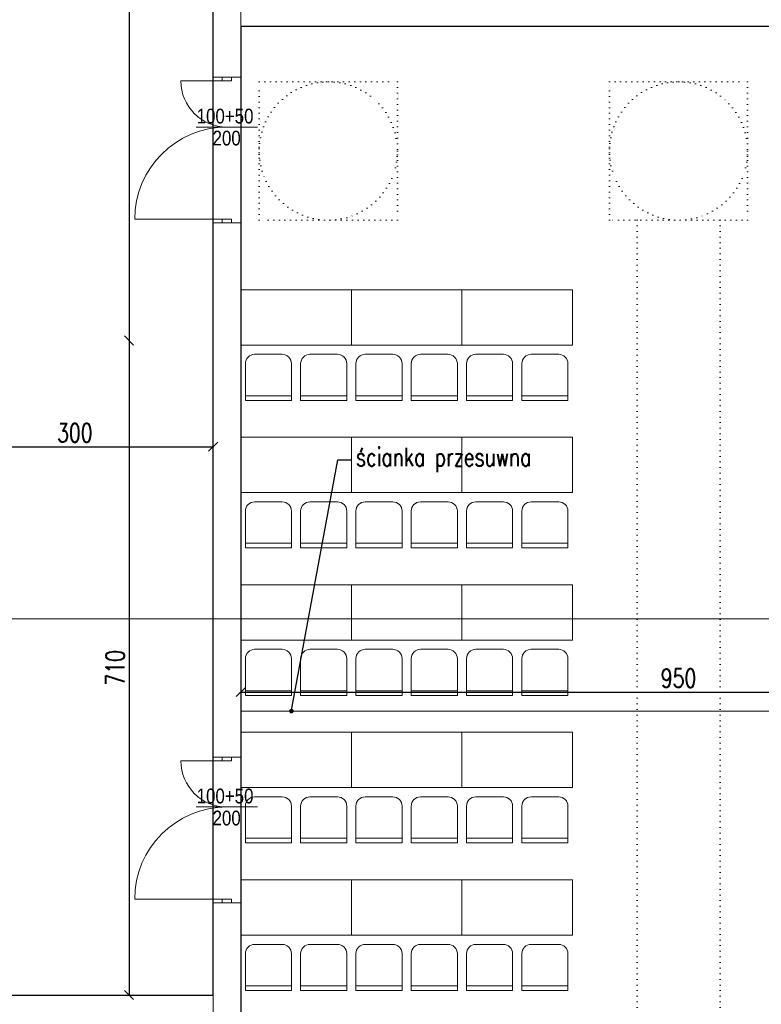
# Model space of a CAD drawing. Header units: metres. Extents: x 8472212 to 8494180, y 5728195 to 5779639.
# Tile 27 of 106: x 8477160 to 8477964, y 5734687 to 5735755. Entities that reach past the tile are written whole.
import ezdxf
from ezdxf import colors
from ezdxf.entities.mleader import LeaderData, LeaderLine
from ezdxf.enums import TextEntityAlignment as Align
from ezdxf.math import Vec2, Vec3

# ---------------------------------------------------------------- set-up
doc = ezdxf.new("R2010")
doc.units = ezdxf.units.M
doc.header["$MEASUREMENT"] = 0
doc.linetypes.add('ACAD_ISO07W100', pattern=[3, 0, -3])
doc.layers.get('0').update_dxf_attribs({"color": 250, "linetype": 'CONTINUOUS'})
doc.layers.get('Defpoints').update_dxf_attribs({"linetype": 'CONTINUOUS'})
doc.layers.add('!!powierzchnie', color=31, linetype='CONTINUOUS', plot=False)
for name, color, linetype, lineweight in [('!działowe', 253, 'CONTINUOUS', 13), ('!opisy', 255, 'CONTINUOUS', 9), ('!ściany konstrukcyjne', 7, 'CONTINUOUS', 18), ('000 RZUTY STOLARKA DRZWIOWA WEW', 151, 'CONTINUOUS', 9), ('opisy', 2, 'CONTINUOUS', 5)]:
    doc.layers.add(name, color=color, linetype=linetype, lineweight=lineweight)
doc.layers.add('!montaz', color=253, linetype='CONTINUOUS', lineweight=9, transparency=0.5)
doc.styles.add('opis mały', font='ARIALN.TTF', dxfattribs={"height": 16})
doc.styles.get("Standard").update_dxf_attribs({"font": 'Simplex.SHX', "width": 0.75})
doc.linetypes.add('ZYGZAK', pattern='A,0.0001,-0.2,[131,ltypeshp.shx,S=0.2,R=0,X=-0.2,Y=0],-0.4,[131,ltypeshp.shx,S=0.2,R=180,X=0.2,Y=0],-0.2', length=0.8001)
doc.dimstyles.new('ISO-25', dxfattribs={"dimtxt": 20, "dimasz": 10, "dimexe": 1.25, "dimexo": 0.625, "dimgap": 5, "dimtad": 1, "dimdec": 0, "dimtxsty": 'Standard', "dimblk": 'OBLIQUE', "dimcen": 2.5, "dimse1": 1, "dimse2": 1, "dimadec": 0, "dimazin": 0, "dimtfac": 1, "dimtdec": 0, "dimtmove": 0, "dimatfit": 3, "dimfxl": 1, "dimarcsym": 0})

# ---------------------------------------------------------------- blocks, each defined once
blk = doc.blocks.new('_Oblique')
at = {"color": 0, "linetype": 'ByBlock', "lineweight": -2}
blk.add_line((-0.5, -0.5), (0.5, 0.5), dxfattribs=at)
blk = doc.blocks.new('*D513')
at = {"layer": '!opisy', "color": 0, "linetype": 'Continuous', "lineweight": -2, "transparency": 16777216}
blk.add_line((8477278.3, 5736406.8), (8477278.3, 5735406.8), dxfattribs=at)
at = {"layer": 'Defpoints', "color": 0, "linetype": 'Continuous', "transparency": 16777216}
for p in [(8477369.5, 5736406.8), (8477069.5, 5735406.8), (8477278.3, 5735406.8)]:
    blk.add_point(p, dxfattribs=at)
at = {"layer": '!opisy', "color": 0, "linetype": 'Continuous', "lineweight": -2, "transparency": 16777216, "xscale": 10, "yscale": 10, "zscale": 10}
for p, rotation in [((8477278.3, 5736406.8), 90), ((8477278.3, 5735406.8), 270)]:
    blk.add_blockref('_Oblique', p, dxfattribs=dict(at, rotation=rotation))
at = {"layer": '!opisy', "color": 0, "linetype": 'Continuous', "transparency": 16777216, "insert": (8477263.3, 5735906.8), "char_height": 20, "attachment_point": 5, "rotation": 90}
blk.add_mtext('1000', dxfattribs=at)
blk = doc.blocks.new('*D519')
at = {"layer": '!opisy', "color": 0, "linetype": 'Continuous', "lineweight": -2, "transparency": 16777216}
blk.add_line((8477278.3, 5735406.8), (8477278.3, 5734696.8), dxfattribs=at)
at = {"layer": 'Defpoints', "color": 0, "linetype": 'Continuous', "transparency": 16777216}
for p in [(8477278.3, 5735406.8), (8477186.5, 5734696.8), (8477278.3, 5734696.8)]:
    blk.add_point(p, dxfattribs=at)
at = {"layer": '!opisy', "color": 0, "linetype": 'Continuous', "lineweight": -2, "transparency": 16777216, "xscale": 10, "yscale": 10, "zscale": 10}
for p, rotation in [((8477278.3, 5735406.8), 90), ((8477278.3, 5734696.8), 270)]:
    blk.add_blockref('_Oblique', p, dxfattribs=dict(at, rotation=rotation))
at = {"layer": '!opisy', "color": 0, "linetype": 'Continuous', "transparency": 16777216, "insert": (8477263.3, 5735051.8), "char_height": 20, "attachment_point": 5, "rotation": 90}
blk.add_mtext('710', dxfattribs=at)
blk = doc.blocks.new('*D528')
at = {"layer": '!opisy', "color": 0, "linetype": 'Continuous', "lineweight": -2, "transparency": 16777216}
blk.add_line((8477069.5, 5735291.6), (8477369.5, 5735291.6), dxfattribs=at)
at = {"layer": 'Defpoints', "color": 0, "linetype": 'Continuous', "transparency": 16777216}
for p in [(8477069.5, 5735291.6), (8477369.5, 5735291.6), (8477369.5, 5734696.8)]:
    blk.add_point(p, dxfattribs=at)
at = {"layer": '!opisy', "color": 0, "linetype": 'Continuous', "lineweight": -2, "transparency": 16777216, "xscale": 10, "yscale": 10, "zscale": 10, "rotation": 180}
blk.add_blockref('_Oblique', (8477069.5, 5735291.6), dxfattribs=at)
at = {"layer": '!opisy', "color": 0, "linetype": 'Continuous', "lineweight": -2, "transparency": 16777216, "xscale": 10, "yscale": 10, "zscale": 10}
blk.add_blockref('_Oblique', (8477369.5, 5735291.6), dxfattribs=at)
at = {"layer": '!opisy', "color": 0, "linetype": 'Continuous', "transparency": 16777216, "insert": (8477219.5, 5735306.6), "char_height": 20, "attachment_point": 5}
blk.add_mtext('300', dxfattribs=at)
blk = doc.blocks.new('*D536')
at = {"layer": '!opisy', "color": 0, "linetype": 'Continuous', "lineweight": -2, "transparency": 16777216}
blk.add_line((8478399.5, 5736637.7), (8475874.5, 5736637.7), dxfattribs=at)
at = {"layer": 'Defpoints', "color": 0, "linetype": 'Continuous', "transparency": 16777216}
for p in [(8475874.5, 5736637.7), (8478399.5, 5736348.2), (8475874.5, 5735348.2)]:
    blk.add_point(p, dxfattribs=at)
at = {"layer": '!opisy', "color": 0, "linetype": 'Continuous', "lineweight": -2, "transparency": 16777216, "xscale": 10, "yscale": 10, "zscale": 10, "rotation": 180}
blk.add_blockref('_Oblique', (8475874.5, 5736637.7), dxfattribs=at)
at = {"layer": '!opisy', "color": 0, "linetype": 'Continuous', "lineweight": -2, "transparency": 16777216, "xscale": 10, "yscale": 10, "zscale": 10}
blk.add_blockref('_Oblique', (8478399.5, 5736637.7), dxfattribs=at)
at = {"layer": '!opisy', "color": 0, "linetype": 'Continuous', "transparency": 16777216, "insert": (8477137, 5736652.7), "char_height": 20, "attachment_point": 5}
blk.add_mtext('2525', dxfattribs=at)
blk = doc.blocks.new('*D538')
at = {"layer": '!opisy', "color": 0, "linetype": 'Continuous', "lineweight": -2, "transparency": 16777216}
blk.add_line((8477399.5, 5735025.5), (8478349.5, 5735025.5), dxfattribs=at)
at = {"layer": 'Defpoints', "color": 0, "linetype": 'Continuous', "transparency": 16777216}
for p in [(8477399.5, 5735692.3), (8478349.5, 5735692.3), (8478349.5, 5735025.5)]:
    blk.add_point(p, dxfattribs=at)
at = {"layer": '!opisy', "color": 0, "linetype": 'Continuous', "lineweight": -2, "transparency": 16777216, "xscale": 10, "yscale": 10, "zscale": 10, "rotation": 180}
blk.add_blockref('_Oblique', (8477399.5, 5735025.5), dxfattribs=at)
at = {"layer": '!opisy', "color": 0, "linetype": 'Continuous', "lineweight": -2, "transparency": 16777216, "xscale": 10, "yscale": 10, "zscale": 10}
blk.add_blockref('_Oblique', (8478349.5, 5735025.5), dxfattribs=at)
at = {"layer": '!opisy', "color": 0, "linetype": 'Continuous', "transparency": 16777216, "insert": (8477874.5, 5735040.5), "char_height": 20, "attachment_point": 5}
blk.add_mtext('950', dxfattribs=at)
blk = doc.blocks.new('*D539')
at = {"layer": '!opisy', "color": 0, "linetype": 'Continuous', "lineweight": -2, "transparency": 16777216}
blk.add_line((8478195.7, 5735747.3), (8478195.7, 5733781.8), dxfattribs=at)
at = {"layer": 'Defpoints', "color": 0, "linetype": 'Continuous', "transparency": 16777216}
for p in [(8477399.5, 5735747.3), (8477399.5, 5733781.8), (8478195.7, 5733781.8)]:
    blk.add_point(p, dxfattribs=at)
at = {"layer": '!opisy', "color": 0, "linetype": 'Continuous', "lineweight": -2, "transparency": 16777216, "xscale": 10, "yscale": 10, "zscale": 10}
for p, rotation in [((8478195.7, 5735747.3), 90), ((8478195.7, 5733781.8), 270)]:
    blk.add_blockref('_Oblique', p, dxfattribs=dict(at, rotation=rotation))
at = {"layer": '!opisy', "color": 0, "linetype": 'Continuous', "transparency": 16777216, "insert": (8478180.7, 5735098.3), "char_height": 20, "attachment_point": 5, "rotation": 90}
blk.add_mtext('1966', dxfattribs=at)
blk = doc.blocks.new('_Dot')
at = {"color": 0, "linetype": 'ByBlock', "lineweight": -2}
blk.add_line((-0.5, 0), (-1, 0), dxfattribs=at)
at = {"color": 0, "linetype": 'ByBlock', "const_width": 0.5}
blk.add_lwpolyline([(-0.25, 0, 1), (0.25, 0, 1)], format="xyb", close=True, dxfattribs=at)

msp = doc.modelspace()

# ---------------------------------------------------------------- linework, layer by layer
at = {"layer": '!!powierzchnie', "linetype": 'Continuous'}
for points in [[(8476654.5, 5735406.8), (8476654.5, 5734696.8), (8477369.5, 5734696.8), (8477369.5, 5736406.8), (8477069.5, 5736406.8), (8477069.5, 5735406.8), (8476654.5, 5735406.8)], [(8477399.5, 5735747.3), (8477399.5, 5733781.8), (8478349.5, 5733781.8), (8478349.5, 5735747.3), (8477399.5, 5735747.3)]]:
    msp.add_lwpolyline(points, dxfattribs=at)
at = {"layer": '!działowe', "linetype": 'Continuous'}
msp.add_line((8477399.5, 5735747.3), (8478349.5, 5735747.3), dxfattribs=at)
at = {"layer": '!działowe', "linetype": 'ZYGZAK', "ltscale": 20}
msp.add_line((8477399.5, 5735004.8), (8478349.5, 5735004.8), dxfattribs=at)
at = {"layer": '!montaz', "linetype": 'Continuous'}
for p, q in [((8477454.5, 5735346.8), (8477404.5, 5735346.8)), ((8477454.5, 5735341.8), (8477404.5, 5735341.8)), ((8477464.5, 5735346.8), (8477514.5, 5735346.8)), ((8477464.5, 5735341.8), (8477514.5, 5735341.8)), ((8477574.5, 5735346.8), (8477524.5, 5735346.8)), ((8477574.5, 5735341.8), (8477524.5, 5735341.8)), ((8477584.5, 5735346.8), (8477634.5, 5735346.8)), ((8477584.5, 5735341.8), (8477634.5, 5735341.8)), ((8477694.5, 5735346.8), (8477644.5, 5735346.8)), ((8477694.5, 5735341.8), (8477644.5, 5735341.8)), ((8477704.5, 5735346.8), (8477754.5, 5735346.8)), ((8477704.5, 5735341.8), (8477754.5, 5735341.8)), ((8477454.5, 5735186.8), (8477404.5, 5735186.8)), ((8477454.5, 5735181.8), (8477404.5, 5735181.8)), ((8477464.5, 5735186.8), (8477514.5, 5735186.8)), ((8477464.5, 5735181.8), (8477514.5, 5735181.8)), ((8477574.5, 5735186.8), (8477524.5, 5735186.8)), ((8477574.5, 5735181.8), (8477524.5, 5735181.8)), ((8477584.5, 5735186.8), (8477634.5, 5735186.8)), ((8477584.5, 5735181.8), (8477634.5, 5735181.8)), ((8477694.5, 5735186.8), (8477644.5, 5735186.8)), ((8477694.5, 5735181.8), (8477644.5, 5735181.8)), ((8477704.5, 5735186.8), (8477754.5, 5735186.8)), ((8477704.5, 5735181.8), (8477754.5, 5735181.8)), ((8477454.5, 5735026.8), (8477404.5, 5735026.8)), ((8477454.5, 5735021.8), (8477404.5, 5735021.8)), ((8477464.5, 5735026.8), (8477514.5, 5735026.8)), ((8477464.5, 5735021.8), (8477514.5, 5735021.8)), ((8477574.5, 5735026.8), (8477524.5, 5735026.8)), ((8477574.5, 5735021.8), (8477524.5, 5735021.8)), ((8477584.5, 5735026.8), (8477634.5, 5735026.8)), ((8477584.5, 5735021.8), (8477634.5, 5735021.8)), ((8477694.5, 5735026.8), (8477644.5, 5735026.8)), ((8477694.5, 5735021.8), (8477644.5, 5735021.8)), ((8477704.5, 5735026.8), (8477754.5, 5735026.8)), ((8477704.5, 5735021.8), (8477754.5, 5735021.8)), ((8477454.5, 5734866.8), (8477404.5, 5734866.8)), ((8477454.5, 5734861.8), (8477404.5, 5734861.8)), ((8477464.5, 5734866.8), (8477514.5, 5734866.8)), ((8477464.5, 5734861.8), (8477514.5, 5734861.8)), ((8477574.5, 5734866.8), (8477524.5, 5734866.8)), ((8477574.5, 5734861.8), (8477524.5, 5734861.8)), ((8477584.5, 5734866.8), (8477634.5, 5734866.8)), ((8477584.5, 5734861.8), (8477634.5, 5734861.8)), ((8477694.5, 5734866.8), (8477644.5, 5734866.8)), ((8477694.5, 5734861.8), (8477644.5, 5734861.8)), ((8477704.5, 5734866.8), (8477754.5, 5734866.8)), ((8477704.5, 5734861.8), (8477754.5, 5734861.8)), ((8477454.5, 5734706.8), (8477404.5, 5734706.8)), ((8477454.5, 5734701.8), (8477404.5, 5734701.8)), ((8477464.5, 5734706.8), (8477514.5, 5734706.8)), ((8477464.5, 5734701.8), (8477514.5, 5734701.8)), ((8477574.5, 5734706.8), (8477524.5, 5734706.8)), ((8477574.5, 5734701.8), (8477524.5, 5734701.8)), ((8477584.5, 5734706.8), (8477634.5, 5734706.8)), ((8477584.5, 5734701.8), (8477634.5, 5734701.8)), ((8477694.5, 5734706.8), (8477644.5, 5734706.8)), ((8477694.5, 5734701.8), (8477644.5, 5734701.8)), ((8477704.5, 5734706.8), (8477754.5, 5734706.8)), ((8477704.5, 5734701.8), (8477754.5, 5734701.8))]:
    msp.add_line(p, q, dxfattribs=at)
for points in [[(8477399.5, 5735461.8), (8477519.5, 5735461.8), (8477519.5, 5735401.8), (8477399.5, 5735401.8), (8477399.5, 5735461.8)], [(8477519.5, 5735461.8), (8477639.5, 5735461.8), (8477639.5, 5735401.8), (8477519.5, 5735401.8), (8477519.5, 5735461.8)], [(8477639.5, 5735461.8), (8477759.5, 5735461.8), (8477759.5, 5735401.8), (8477639.5, 5735401.8), (8477639.5, 5735461.8)], [(8477399.5, 5735301.8), (8477519.5, 5735301.8), (8477519.5, 5735241.8), (8477399.5, 5735241.8), (8477399.5, 5735301.8)], [(8477519.5, 5735301.8), (8477639.5, 5735301.8), (8477639.5, 5735241.8), (8477519.5, 5735241.8), (8477519.5, 5735301.8)], [(8477639.5, 5735301.8), (8477759.5, 5735301.8), (8477759.5, 5735241.8), (8477639.5, 5735241.8), (8477639.5, 5735301.8)], [(8477399.5, 5735141.8), (8477519.5, 5735141.8), (8477519.5, 5735081.8), (8477399.5, 5735081.8), (8477399.5, 5735141.8)], [(8477519.5, 5735141.8), (8477639.5, 5735141.8), (8477639.5, 5735081.8), (8477519.5, 5735081.8), (8477519.5, 5735141.8)], [(8477639.5, 5735141.8), (8477759.5, 5735141.8), (8477759.5, 5735081.8), (8477639.5, 5735081.8), (8477639.5, 5735141.8)], [(8477399.5, 5734981.8), (8477519.5, 5734981.8), (8477519.5, 5734921.8), (8477399.5, 5734921.8), (8477399.5, 5734981.8)], [(8477519.5, 5734981.8), (8477639.5, 5734981.8), (8477639.5, 5734921.8), (8477519.5, 5734921.8), (8477519.5, 5734981.8)], [(8477639.5, 5734981.8), (8477759.5, 5734981.8), (8477759.5, 5734921.8), (8477639.5, 5734921.8), (8477639.5, 5734981.8)], [(8477399.5, 5734821.8), (8477519.5, 5734821.8), (8477519.5, 5734761.8), (8477399.5, 5734761.8), (8477399.5, 5734821.8)], [(8477519.5, 5734821.8), (8477639.5, 5734821.8), (8477639.5, 5734761.8), (8477519.5, 5734761.8), (8477519.5, 5734821.8)], [(8477639.5, 5734821.8), (8477759.5, 5734821.8), (8477759.5, 5734761.8), (8477639.5, 5734761.8), (8477639.5, 5734821.8)]]:
    msp.add_lwpolyline(points, dxfattribs=at)
for points in [[(8477454.5, 5735381.8), (8477454.5, 5735341.8), (8477404.5, 5735341.8), (8477404.5, 5735381.8, -0.414214), (8477414.5, 5735391.8), (8477444.5, 5735391.8, -0.414214)], [(8477464.5, 5735381.8), (8477464.5, 5735341.8), (8477514.5, 5735341.8), (8477514.5, 5735381.8, 0.414214), (8477504.5, 5735391.8), (8477474.5, 5735391.8, 0.414214)], [(8477574.5, 5735381.8), (8477574.5, 5735341.8), (8477524.5, 5735341.8), (8477524.5, 5735381.8, -0.414214), (8477534.5, 5735391.8), (8477564.5, 5735391.8, -0.414214)], [(8477584.5, 5735381.8), (8477584.5, 5735341.8), (8477634.5, 5735341.8), (8477634.5, 5735381.8, 0.414214), (8477624.5, 5735391.8), (8477594.5, 5735391.8, 0.414214)], [(8477694.5, 5735381.8), (8477694.5, 5735341.8), (8477644.5, 5735341.8), (8477644.5, 5735381.8, -0.414214), (8477654.5, 5735391.8), (8477684.5, 5735391.8, -0.414214)], [(8477704.5, 5735381.8), (8477704.5, 5735341.8), (8477754.5, 5735341.8), (8477754.5, 5735381.8, 0.414214), (8477744.5, 5735391.8), (8477714.5, 5735391.8, 0.414214)], [(8477454.5, 5735221.8), (8477454.5, 5735181.8), (8477404.5, 5735181.8), (8477404.5, 5735221.8, -0.414214), (8477414.5, 5735231.8), (8477444.5, 5735231.8, -0.414214)], [(8477464.5, 5735221.8), (8477464.5, 5735181.8), (8477514.5, 5735181.8), (8477514.5, 5735221.8, 0.414214), (8477504.5, 5735231.8), (8477474.5, 5735231.8, 0.414214)], [(8477574.5, 5735221.8), (8477574.5, 5735181.8), (8477524.5, 5735181.8), (8477524.5, 5735221.8, -0.414214), (8477534.5, 5735231.8), (8477564.5, 5735231.8, -0.414214)], [(8477584.5, 5735221.8), (8477584.5, 5735181.8), (8477634.5, 5735181.8), (8477634.5, 5735221.8, 0.414214), (8477624.5, 5735231.8), (8477594.5, 5735231.8, 0.414214)], [(8477694.5, 5735221.8), (8477694.5, 5735181.8), (8477644.5, 5735181.8), (8477644.5, 5735221.8, -0.414214), (8477654.5, 5735231.8), (8477684.5, 5735231.8, -0.414214)], [(8477704.5, 5735221.8), (8477704.5, 5735181.8), (8477754.5, 5735181.8), (8477754.5, 5735221.8, 0.414214), (8477744.5, 5735231.8), (8477714.5, 5735231.8, 0.414214)], [(8477454.5, 5735061.8), (8477454.5, 5735021.8), (8477404.5, 5735021.8), (8477404.5, 5735061.8, -0.414214), (8477414.5, 5735071.8), (8477444.5, 5735071.8, -0.414214)], [(8477464.5, 5735061.8), (8477464.5, 5735021.8), (8477514.5, 5735021.8), (8477514.5, 5735061.8, 0.414214), (8477504.5, 5735071.8), (8477474.5, 5735071.8, 0.414214)], [(8477574.5, 5735061.8), (8477574.5, 5735021.8), (8477524.5, 5735021.8), (8477524.5, 5735061.8, -0.414214), (8477534.5, 5735071.8), (8477564.5, 5735071.8, -0.414214)], [(8477584.5, 5735061.8), (8477584.5, 5735021.8), (8477634.5, 5735021.8), (8477634.5, 5735061.8, 0.414214), (8477624.5, 5735071.8), (8477594.5, 5735071.8, 0.414214)], [(8477694.5, 5735061.8), (8477694.5, 5735021.8), (8477644.5, 5735021.8), (8477644.5, 5735061.8, -0.414214), (8477654.5, 5735071.8), (8477684.5, 5735071.8, -0.414214)], [(8477704.5, 5735061.8), (8477704.5, 5735021.8), (8477754.5, 5735021.8), (8477754.5, 5735061.8, 0.414214), (8477744.5, 5735071.8), (8477714.5, 5735071.8, 0.414214)], [(8477454.5, 5734901.8), (8477454.5, 5734861.8), (8477404.5, 5734861.8), (8477404.5, 5734901.8, -0.414214), (8477414.5, 5734911.8), (8477444.5, 5734911.8, -0.414214)], [(8477464.5, 5734901.8), (8477464.5, 5734861.8), (8477514.5, 5734861.8), (8477514.5, 5734901.8, 0.414214), (8477504.5, 5734911.8), (8477474.5, 5734911.8, 0.414214)], [(8477574.5, 5734901.8), (8477574.5, 5734861.8), (8477524.5, 5734861.8), (8477524.5, 5734901.8, -0.414214), (8477534.5, 5734911.8), (8477564.5, 5734911.8, -0.414214)], [(8477584.5, 5734901.8), (8477584.5, 5734861.8), (8477634.5, 5734861.8), (8477634.5, 5734901.8, 0.414214), (8477624.5, 5734911.8), (8477594.5, 5734911.8, 0.414214)], [(8477694.5, 5734901.8), (8477694.5, 5734861.8), (8477644.5, 5734861.8), (8477644.5, 5734901.8, -0.414214), (8477654.5, 5734911.8), (8477684.5, 5734911.8, -0.414214)], [(8477704.5, 5734901.8), (8477704.5, 5734861.8), (8477754.5, 5734861.8), (8477754.5, 5734901.8, 0.414214), (8477744.5, 5734911.8), (8477714.5, 5734911.8, 0.414214)], [(8477454.5, 5734741.8), (8477454.5, 5734701.8), (8477404.5, 5734701.8), (8477404.5, 5734741.8, -0.414214), (8477414.5, 5734751.8), (8477444.5, 5734751.8, -0.414214)], [(8477464.5, 5734741.8), (8477464.5, 5734701.8), (8477514.5, 5734701.8), (8477514.5, 5734741.8, 0.414214), (8477504.5, 5734751.8), (8477474.5, 5734751.8, 0.414214)], [(8477574.5, 5734741.8), (8477574.5, 5734701.8), (8477524.5, 5734701.8), (8477524.5, 5734741.8, -0.414214), (8477534.5, 5734751.8), (8477564.5, 5734751.8, -0.414214)], [(8477584.5, 5734741.8), (8477584.5, 5734701.8), (8477634.5, 5734701.8), (8477634.5, 5734741.8, 0.414214), (8477624.5, 5734751.8), (8477594.5, 5734751.8, 0.414214)], [(8477694.5, 5734741.8), (8477694.5, 5734701.8), (8477644.5, 5734701.8), (8477644.5, 5734741.8, -0.414214), (8477654.5, 5734751.8), (8477684.5, 5734751.8, -0.414214)], [(8477704.5, 5734741.8), (8477704.5, 5734701.8), (8477754.5, 5734701.8), (8477754.5, 5734741.8, 0.414214), (8477744.5, 5734751.8), (8477714.5, 5734751.8, 0.414214)]]:
    msp.add_lwpolyline(points, format="xyb", close=True, dxfattribs=at)
at = {"layer": '!opisy', "linetype": 'ACAD_ISO07W100', "ltscale": 2}
for p, q in [((8477829.5, 5735537.3), (8477829.5, 5733956.8)), ((8477919.5, 5735537.3), (8477919.5, 5733956.8))]:
    msp.add_line(p, q, dxfattribs=at)
at = {"layer": '!opisy', "linetype": 'Continuous'}
msp.add_line((8475807.1, 5735104.7), (8478454.6, 5735104.7), dxfattribs=at)
at = {"layer": '!opisy', "linetype": 'ACAD_ISO07W100', "ltscale": 2}
for points in [[(8477419.5, 5735687.3), (8477569.5, 5735687.3), (8477569.5, 5735537.3), (8477419.5, 5735537.3), (8477419.5, 5735687.3)], [(8477799.5, 5735687.3), (8477949.5, 5735687.3), (8477949.5, 5735537.3), (8477799.5, 5735537.3), (8477799.5, 5735687.3)]]:
    msp.add_lwpolyline(points, dxfattribs=at)
for centre in [(8477494.5, 5735612.3), (8477874.5, 5735612.3)]:
    msp.add_circle(centre, 75, dxfattribs=at)
at = {"layer": '!ściany konstrukcyjne', "linetype": 'Continuous'}
for p, q in [((8477369.5, 5735692.3), (8477369.5, 5735782.3)), ((8477399.5, 5735782.3), (8477399.5, 5735692.3)), ((8477369.5, 5735692.3), (8477399.5, 5735692.3)), ((8477369.5, 5735534.3), (8477399.5, 5735534.3)), ((8477369.5, 5735534.3), (8477369.5, 5734954.8)), ((8477399.5, 5735534.3), (8477399.5, 5734954.8)), ((8477369.5, 5734954.8), (8477399.5, 5734954.8)), ((8477369.5, 5734796.8), (8477399.5, 5734796.8)), ((8477369.5, 5734796.8), (8477369.5, 5734696.8)), ((8477399.5, 5734796.8), (8477399.5, 5733899.8)), ((8477023.5, 5734696.8), (8477369.5, 5734696.8)), ((8477369.5, 5734696.8), (8477369.5, 5733899.8))]:
    msp.add_line(p, q, dxfattribs=at)
msp.add_lwpolyline([(8477069.5, 5734696.8), (8477069.5, 5734448.8), (8477369.5, 5734448.8), (8477369.5, 5734696.8)], close=True, dxfattribs=at)
at = {"layer": '000 RZUTY STOLARKA DRZWIOWA WEW'}
for p, q in [((8477384.5, 5735688.3), (8477334.5, 5735688.3)), ((8477379.5, 5735688.3), (8477379.5, 5735692.3)), ((8477389.5, 5735688.3), (8477379.5, 5735688.3)), ((8477389.5, 5735688.3), (8477389.5, 5735692.3)), ((8477384.5, 5735538.3), (8477284.5, 5735538.3)), ((8477379.5, 5735538.3), (8477379.5, 5735534.3)), ((8477389.5, 5735538.3), (8477379.5, 5735538.3)), ((8477389.5, 5735538.3), (8477389.5, 5735534.3)), ((8477384.5, 5734950.8), (8477334.5, 5734950.8)), ((8477379.5, 5734950.8), (8477379.5, 5734954.8)), ((8477389.5, 5734950.8), (8477379.5, 5734950.8)), ((8477389.5, 5734950.8), (8477389.5, 5734954.8)), ((8477384.5, 5734800.8), (8477284.5, 5734800.8)), ((8477379.5, 5734800.8), (8477379.5, 5734796.8)), ((8477389.5, 5734800.8), (8477379.5, 5734800.8)), ((8477389.5, 5734800.8), (8477389.5, 5734796.8))]:
    msp.add_line(p, q, dxfattribs=at)
for centre, radius, start, end in [((8477384.5, 5735688.3), 50, 180, 270), ((8477384.5, 5735538.3), 100, 90, 180), ((8477384.5, 5734950.8), 50, 180, 270), ((8477384.5, 5734800.8), 100, 90, 180)]:
    msp.add_arc(centre, radius, start, end, dxfattribs=at)
at = {"layer": 'opisy'}
for p, q in [((8477351.3, 5735638.3), (8477417.7, 5735638.3)), ((8477351.3, 5734900.8), (8477417.7, 5734900.8))]:
    msp.add_line(p, q, dxfattribs=at)

# ---------------------------------------------------------------- texts
at = {"layer": '!opisy', "linetype": 'Continuous', "char_height": 30, "attachment_point": 1}
for s, insert in [('\\pi260.1;{\\fArial|b0|i0|c238|p34;2.3 KLATKA SCHODOWA}', (8476264.2, 5735617.6)), ('\\pi329.67;{\\fArial|b0|i0|c238|p34;2.4 WC DAMSKI}', (8475672.1, 5735337.2)), ('\\pi352.14;{\\fCalibri|b0|i0|c238|p34;\\H0.91667x;2.7 KORYTARZ}', (8476556.7, 5735069.3)), ('\\pi366.23;{\\fArial|b0|i0|c238|p34;2.6 WC ON}', (8476026.7, 5735012.8)), ('\\pi341.02;{\\fArial|b0|i0|c238|p34;2.5 WC MĘSKI}', (8475672.1, 5734813.8))]:
    msp.add_mtext_dynamic_manual_height_columns(s, width=889.628, gutter_width=12.5, heights=[0], dxfattribs=dict(at, insert=insert))
at = {"layer": 'opisy', "style": 'opis mały', "flags": 8}
for tag, text, p in [('100+50', '##', (8477382.5, 5735642.2)), ('200', '200', (8477384.2, 5735618.3)), ('100+50', '##', (8477382.5, 5734904.7)), ('200', '200', (8477384.2, 5734880.8))]:
    msp.add_attdef(tag, text=text, height=16, dxfattribs=at).set_placement(p, align=Align.CENTER)

# ---------------------------------------------------------------- dimensions: what is measured, and where the dimension line sits
at = {"layer": '!opisy', "linetype": 'Continuous'}
for base, p1, p2, picture, middle in [((8475874.5, 5736637.7), (8478399.5, 5736348.2), (8475874.5, 5735348.2), '*D536', (8477137, 5736652.7)), ((8478349.5, 5735025.5), (8477399.5, 5735692.3), (8478349.5, 5735692.3), '*D538', (8477874.5, 5735040.5)), ((8477369.5, 5735291.6), (8477069.5, 5735291.6), (8477369.5, 5734696.8), '*D528', (8477219.5, 5735306.6))]:
    dim = msp.add_linear_dim(base=base, p1=p1, p2=p2, dimstyle='ISO-25', dxfattribs=at)
    dim.commit()
    dim.dimension.update_dxf_attribs({"geometry": picture, "text_midpoint": middle})
for base, p1, p2, picture, middle in [((8477278.3, 5735406.8), (8477369.5, 5736406.8), (8477069.5, 5735406.8), '*D513', (8477263.3, 5735906.8)), ((8477278.3, 5734696.8), (8477278.3, 5735406.8), (8477186.5, 5734696.8), '*D519', (8477263.3, 5735051.8))]:
    dim = msp.add_linear_dim(base=base, p1=p1, p2=p2, angle=90, dimstyle='ISO-25', dxfattribs=at)
    dim.commit()
    dim.dimension.update_dxf_attribs({"geometry": picture, "text_midpoint": middle})
dim = msp.add_linear_dim(base=(8478195.6654315, 5733781.7609014), p1=(8477399.5316199, 5735747.2609014), p2=(8477399.5316196, 5733781.7609014), angle=90, dimstyle='ISO-25', dxfattribs=at)
dim.commit()
dim.dimension.update_dxf_attribs({"geometry": '*D539', "text_midpoint": (8478195.6654315, 5735098.33927), "dimtype": 160})

# ---------------------------------------------------------------- leaders
at = {"layer": '!opisy'}
ml = msp.add_multileader_mtext('Standard', dxfattribs=at)
ml.set_content('ścianka przesuwna', color=256)
ml.set_leader_properties()
ml.set_arrow_properties(name='DOT')
ml.build(insert=Vec2(0, 0))
ml.multileader.update_dxf_attribs({"text_right_attachment_type": 6, "dogleg_length": 0.36, "arrow_head_size": 5})
ctx = ml.context
ctx.base_point, ctx.char_height, ctx.arrow_head_size, ctx.landing_gap_size, ctx.plane_origin = Vec3(8477519.5, 5735277.2), 20, 5, 5, Vec3(8477421.2, 5735194.6)
ctx.right_attachment = 6
notes = []
notes.append((ctx, [(0, (1, 1, 0), (8477504.9, 5735277.2), (1, 0), 14.6, [(0, [(8477454.5, 5735004.8)], 0, [])])]))
ctx.mtext.insert, ctx.mtext.width, ctx.mtext.flow_direction = Vec3(8477524.5, 5735290.5), 517.143, 5
for ctx, leaders in notes:
    for number, flags, end, landing, length, lines in leaders:
        leader = LeaderData()
        leader.index, (leader.has_last_leader_line, leader.has_dogleg_vector, leader.attachment_direction) = number, flags
        leader.last_leader_point, leader.dogleg_vector, leader.dogleg_length = Vec3(end), Vec3(landing), length
        for number, points, colour, breaks in lines:
            line = LeaderLine()
            line.index, line.vertices, line.color, line.breaks = number, Vec3.list(points), colors.encode_raw_color(colour), breaks
            leader.lines.append(line)
        ctx.leaders.append(leader)

doc.saveas('drawing.dxf')
